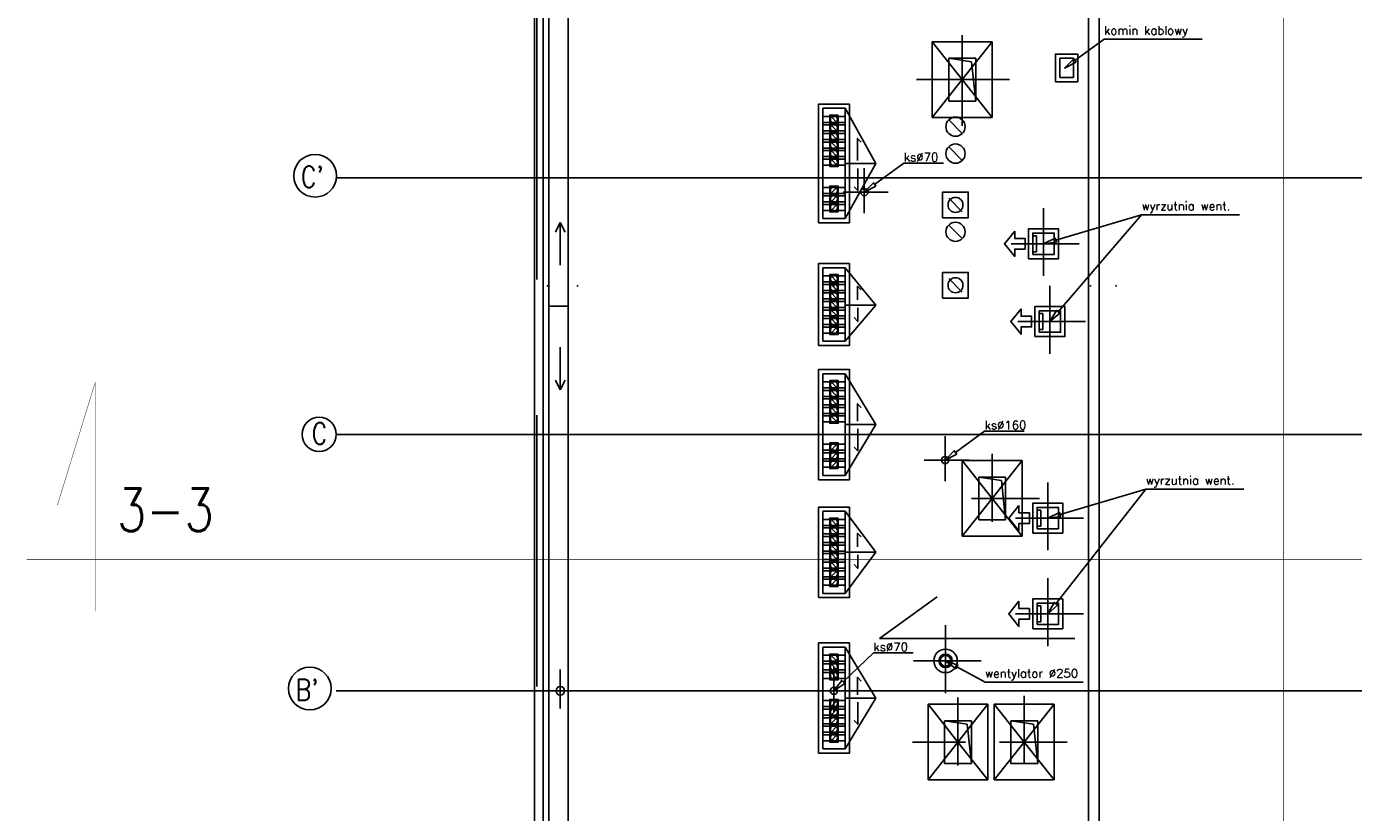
# Model space of a CAD drawing. Header units: centimetres. Extents: x -92429 to 178773, y 2337 to 428125.
# Tile 2 of 138: x 160790 to 163893, y 4773 to 6612. Entities that reach past the tile are written whole.
import ezdxf

# ---------------------------------------------------------------- set-up
doc = ezdxf.new("R2010")
doc.units = ezdxf.units.CM
doc.header["$LTSCALE"] = 50
for name, pattern in [('Dach_Ist$0$DASHDOT2', [12.7, 6.35, -3.175, 0, -3.175]), ('Dach_Ist$0$HIDDEN', [9.525, 6.35, -3.175]), ('Dach_Ist$0$HIDDEN2', [4.7625, 3.175, -1.5875])]:
    doc.linetypes.add(name, pattern=pattern)
for name, color, linetype in [('Dach_Ist$0$ARCH_INFO_OPISY_IST', 15, 'Continuous'), ('Dach_Ist$0$ARCH_INFO_OSIE_IST', 179, 'Dach_Ist$0$DASHDOT2'), ('Dach_Ist$0$ARCH_INFO_OSIE_OPISY_IST', 177, 'Continuous'), ('Dach_Ist$0$ARCH_NIEWIDOK_IST', 8, 'Dach_Ist$0$HIDDEN'), ('Dach_Ist$0$ARCH_OTWORY_KOO_WENTYLACJA_IST', 220, 'Continuous'), ('Dach_Ist$0$ARCH_POMOCNICZE_IST', 8, 'Dach_Ist$0$HIDDEN2'), ('Dach_Ist$0$ARCH_PRZEKROJOWE_IST', 12, 'Continuous'), ('Dach_Ist$0$ARCH_WIDOK_INNE_IST', 251, 'Continuous'), ('Dach_Ist$0$ARCH_WIDOK_IST', 251, 'Continuous')]:
    doc.layers.add(name, color=color, linetype=linetype)
doc.layers.add('Dach_Ist$0$RYSUNKOWE_NIEDRUK', color=6, linetype='Continuous', plot=False)
doc.styles.add('Dach_Ist$0$ROMANS-250-CM', font='romans.shx', dxfattribs={"width": 0.8, "height": 50})
doc.styles.add('Dach_Ist$0$ROMANS-50-CM', font='romans.shx', dxfattribs={"width": 0.8, "height": 10})
doc.styles.add('Dach_Ist$0$ROMANS-500-CM', font='romans.shx', dxfattribs={"width": 0.8, "height": 100})

msp = doc.modelspace()

# ---------------------------------------------------------------- linework, layer by layer
at = {"layer": 'Dach_Ist$0$ARCH_INFO_OPISY_IST', "color": 8}
for p, q in [((162038.3, 6153.5, 2170), (162026.7, 6131, 2170)), ((162038.3, 6053.5, 2170), (162038.3, 6153.5, 2170)), ((162038.3, 6153.5, 2170), (162049.9, 6131, 2170)), ((162038.3, 5861.7, 2170), (162038.3, 5761.7, 2170)), ((162038.3, 5761.7, 2170), (162026.7, 5784.2, 2170)), ((162038.3, 5761.7, 2170), (162049.9, 5784.2, 2170))]:
    msp.add_line(p, q, dxfattribs=at)
at = {"layer": 'Dach_Ist$0$ARCH_INFO_OPISY_IST', "color": 8, "ltscale": 0.5, "extrusion": (0.590557, -0.806996, 0)}
for points, elevation in [([(135593.3, 2170), (135677.8, 2170)], 91132.1), ([(135044, 2170), (135128.6, 2170)], 91089.4)]:
    msp.add_lwpolyline(points, dxfattribs=dict(at, elevation=elevation))
at = {"layer": 'Dach_Ist$0$ARCH_INFO_OPISY_IST', "color": 8, "ltscale": 0.5, "extrusion": (0, 1, 0)}
for points, elevation in [([(-163310.1, 2170), (-163539.3, 2170)], 6582.2), ([(-162841.7, 2170), (-162934.2, 2170)], 6292.3), ([(-163397.7, 2170), (-163626.9, 2170)], 6171.3), ([(-163397.7, 2170), (-163626.9, 2170)], 6171.3), ([(-163030.7, 2170), (-163123.2, 2170)], 5665.3), ([(-163407.7, 2170), (-163636.9, 2170)], 5529.3), ([(-163407.7, 2170), (-163636.9, 2170)], 5529.3), ([(-162770.7, 2170), (-162863.2, 2170)], 5146.2), ([(-163031.7, 2170), (-163260.9, 2170)], 5077.8)]:
    msp.add_lwpolyline(points, dxfattribs=dict(at, elevation=elevation))
at = {"layer": 'Dach_Ist$0$ARCH_INFO_OPISY_IST', "color": 8, "ltscale": 0.5, "elevation": 2170}
for points in [[(163244.9, 6528.2), (163217.7, 6514.5), (163239, 6536.3)], [(162776.4, 6238.3), (162749.3, 6224.6), (162770.5, 6246.4)], [(163198.5, 6107.3), (163168.3, 6103.6), (163195.6, 6116.9)], [(163206.6, 5941.1), (163183.3, 5921.6), (163199, 5947.6)], [(162965.4, 5611.3), (162938.3, 5597.6), (162959.5, 5619.4)], [(163208.5, 5465.3), (163178.3, 5461.6), (163205.6, 5474.9)], [(163200.8, 5258.1), (163178.3, 5237.6), (163192.9, 5264.3)], [(162963.3, 5109), (162939.3, 5127.6), (162968.1, 5117.8)], [(162703.4, 5074.8), (162678.3, 5057.6), (162696.5, 5082)]]:
    msp.add_lwpolyline(points, close=True, dxfattribs=at)
at = {"layer": 'Dach_Ist$0$ARCH_INFO_OPISY_IST', "color": 8, "elevation": 2170}
for points in [[(162733.5, 6298.7), (162733.5, 6350.2), (162741.9, 6341.5)], [(162734, 6279.5), (162734, 6228), (162725.6, 6236.7)], [(162733.5, 5972.7), (162733.5, 6004.2), (162741.9, 5995.5)], [(162734, 5953.5), (162734, 5922.1), (162725.6, 5930.8)], [(162733.5, 5688.3), (162733.5, 5729.2), (162741.9, 5720.5)], [(162734, 5670.8), (162734, 5619.2), (162725.6, 5627.9)], [(162733.5, 5394.7), (162733.5, 5426.2), (162741.9, 5417.5)], [(162734, 5375.5), (162734, 5344.1), (162725.6, 5352.8)], [(162733.5, 5048.3), (162733.5, 5089.2), (162741.9, 5080.5)], [(162734, 5030.8), (162734, 4979.2), (162725.6, 4987.9)]]:
    msp.add_lwpolyline(points, dxfattribs=at)
at = {"layer": 'Dach_Ist$0$ARCH_INFO_OPISY_IST', "color": 8, "ltscale": 0.5, "extrusion": (0.282714, -0.959204, 0)}
for points, elevation in [([(158267.3, 2170), (158476.5, 2170)], 40275.4), ([(158095.4, 2170), (158304.6, 2170)], 40894)]:
    msp.add_lwpolyline(points, dxfattribs=dict(at, elevation=elevation))
at = {"layer": 'Dach_Ist$0$ARCH_INFO_OPISY_IST', "color": 8, "ltscale": 0.5, "extrusion": (0.758511, -0.651661, 0), "elevation": 119917.3}
msp.add_lwpolyline([(110861.7, 2170), (111160.9, 2170)], dxfattribs=at)
at = {"layer": 'Dach_Ist$0$ARCH_INFO_OPISY_IST', "color": 8, "elevation": 2170}
for points in [[(163101, 6133.3), (163076.9, 6103.6), (163101, 6074), (163101, 6091.1), (163125.3, 6091.1), (163125.3, 6116.1), (163101, 6116.1), (163101, 6133.3)], [(163116, 5951.3), (163091.9, 5921.6), (163116, 5892), (163116, 5909.1), (163140.3, 5909.1), (163140.3, 5934.1), (163116, 5934.1), (163116, 5951.3)], [(163111, 5491.3), (163086.9, 5461.6), (163111, 5432), (163111, 5449.1), (163135.3, 5449.1), (163135.3, 5474.1), (163111, 5474.1), (163111, 5491.3)], [(163111, 5267.3), (163086.9, 5237.6), (163111, 5208), (163111, 5225.1), (163135.3, 5225.1), (163135.3, 5250.1), (163111, 5250.1), (163111, 5267.3)]]:
    msp.add_lwpolyline(points, close=True, dxfattribs=at)
at = {"layer": 'Dach_Ist$0$ARCH_INFO_OPISY_IST', "color": 8, "ltscale": 0.5, "elevation": 2170}
for points in [[(162962.5, 5615.3), (163030.7, 5665.3)], [(162965.7, 5113.4), (163031.7, 5077.8)]]:
    msp.add_lwpolyline(points, dxfattribs=at)
at = {"layer": 'Dach_Ist$0$ARCH_INFO_OPISY_IST', "color": 8, "ltscale": 0.5, "extrusion": (0.785889, -0.618367, 0), "elevation": 125001.3}
msp.add_lwpolyline([(105050.3, 2170), (105391.3, 2170)], dxfattribs=at)
at = {"layer": 'Dach_Ist$0$ARCH_INFO_OPISY_IST', "color": 8, "ltscale": 0.5, "extrusion": (-0.691965, 0.721931, 0), "elevation": -108916.5}
msp.add_lwpolyline([(-120972.1, 2170), (-121070.1, 2170)], dxfattribs=at)
at = {"layer": 'Dach_Ist$0$ARCH_INFO_OSIE_IST', "color": 8, "ltscale": 10}
for p, q in [((162008.3, 10767.6, 2170), (162008.3, 3032.2, 2170)), ((162078.3, 10767.6, 2170), (162078.3, 2914.8, 2170)), ((162678.3, 10767.6, 2170), (162678.3, 2914.8, 2170)), ((163278.3, 10767.6, 2170), (163278.3, 3061.1, 2170)), ((163338.3, 10767.6, 2170), (163338.3, 2914.8, 2170)), ((162978.3, 6591.8, 2170), (162978.3, 6379.7, 2170)), ((163088.9, 6487.6, 2170), (162871.6, 6487.6, 2170)), ((161514.3, 6257.6, 2170), (163419.7, 6257.6, 2170)), ((163419.7, 6257.6, 2170), (170738.3, 6257.6, 2170)), ((161514.3, 5657.6, 2170), (171041.3, 5657.6, 2170)), ((162038.3, 5015.9, 2170), (162038.3, 5107.7, 2170)), ((161514.3, 5057.6, 2170), (163419.6, 5057.6, 2170)), ((162094.3, 5057.6, 2170), (161988.9, 5057.6, 2170)), ((163419.6, 5057.6, 2170), (170738.3, 5057.6, 2170))]:
    msp.add_line(p, q, dxfattribs=at)
at = {"layer": 'Dach_Ist$0$ARCH_INFO_OSIE_OPISY_IST', "color": 8}
for centre, radius in [((161464.8, 6262.8, 2170), 50), ((161474.3, 5657.6, 2170), 40), ((161452.6, 5062.8, 2170), 50)]:
    msp.add_circle(centre, radius, dxfattribs=at)
at = {"layer": 'Dach_Ist$0$ARCH_NIEWIDOK_IST', "color": 8}
for p, q in [((163009.8, 6537.6, 2170), (162946.8, 6537.6, 2170)), ((162946.8, 6537.6, 2170), (162946.8, 6437.6, 2170)), ((163009.8, 6537.6, 2170), (163009.8, 6437.6, 2170)), ((163009.8, 6437.6, 2170), (162946.8, 6437.6, 2170)), ((163079.8, 5557.6, 2170), (163016.8, 5557.6, 2170)), ((163016.8, 5557.6, 2170), (163016.8, 5457.6, 2170)), ((163079.8, 5557.6, 2170), (163079.8, 5457.6, 2170)), ((163079.8, 5457.6, 2170), (163016.8, 5457.6, 2170)), ((162999.8, 4987.6, 2170), (162936.8, 4987.6, 2170)), ((162936.8, 4987.6, 2170), (162936.8, 4887.6, 2170)), ((162999.8, 4987.6, 2170), (162999.8, 4887.6, 2170)), ((163091.8, 4987.6, 2170), (163091.8, 4887.6, 2170)), ((163091.8, 4987.6, 2170), (163154.8, 4987.6, 2170)), ((163154.8, 4987.6, 2170), (163154.8, 4887.6, 2170)), ((162999.8, 4887.6, 2170), (162936.8, 4887.6, 2170)), ((163091.8, 4887.6, 2170), (163154.8, 4887.6, 2170))]:
    msp.add_line(p, q, dxfattribs=at)
at = {"layer": 'Dach_Ist$0$ARCH_NIEWIDOK_IST', "color": 8, "ltscale": 2, "elevation": 2170}
msp.add_lwpolyline([(161983.3, 3162.6), (161983.3, 3162.6), (161983.3, 7144.7), (161885.3, 7242.6), (161983.3, 7340.6), (161983.3, 7457.6)], dxfattribs=at)
at = {"layer": 'Dach_Ist$0$ARCH_NIEWIDOK_IST', "color": 8, "elevation": 2170}
for points in [[(163206.3, 6492.6), (163238.3, 6492.6), (163238.3, 6537.6), (163206.3, 6537.6)], [(162652.3, 6162.6), (162704.3, 6162.6), (162704.3, 6420.6), (162652.3, 6420.6)], [(163143.3, 6084.9), (163151.8, 6084.9), (163151.8, 6122.4), (163143.3, 6122.4)], [(162652.3, 5875.6), (162704.3, 5875.6), (162704.3, 6047.6), (162652.3, 6047.6)], [(163158.3, 5902.9), (163166.8, 5902.9), (163166.8, 5940.4), (163158.3, 5940.4)], [(162652.3, 5561.6), (162704.3, 5561.6), (162704.3, 5799.6), (162652.3, 5799.6)], [(162652.3, 5285.6), (162704.3, 5285.6), (162704.3, 5477.6), (162652.3, 5477.6)], [(163153.3, 5442.9), (163161.8, 5442.9), (163161.8, 5480.4), (163153.3, 5480.4)], [(163153.3, 5218.9), (163161.8, 5218.9), (163161.8, 5256.4), (163153.3, 5256.4)], [(162652.3, 4921.6), (162704.3, 4921.6), (162704.3, 5159.6), (162652.3, 5159.6)]]:
    msp.add_lwpolyline(points, close=True, dxfattribs=at)
for points in [[(162704.3, 6401.7), (162652.3, 6401.7)], [(162652.3, 6387.7), (162704.3, 6387.7)], [(162704.3, 6381.6), (162652.3, 6381.6)], [(162652.3, 6367.6), (162704.3, 6367.6)], [(162704.3, 6361.6), (162652.3, 6361.6)], [(162652.3, 6347.6), (162704.3, 6347.6)], [(162704.3, 6341.6), (162652.3, 6341.6)], [(162652.3, 6327.6), (162704.3, 6327.6)], [(162704.3, 6321.6), (162652.3, 6321.6)], [(162652.3, 6307.6), (162704.3, 6307.6)], [(162704.3, 6301.6), (162652.3, 6301.6)], [(162652.3, 6287.6), (162704.3, 6287.6)], [(162704.3, 6235.6), (162652.3, 6235.6)], [(162652.3, 6221.6), (162704.3, 6221.6)], [(162704.3, 6215.6), (162652.3, 6215.6)], [(162652.3, 6201.6), (162704.3, 6201.6)], [(162704.3, 6195.6), (162652.3, 6195.6)], [(162652.3, 6181.6), (162704.3, 6181.6)], [(162704.3, 6028.6), (162652.3, 6028.6)], [(162652.3, 6014.6), (162704.3, 6014.6)], [(162704.3, 6008.6), (162652.3, 6008.6)], [(162652.3, 5994.6), (162704.3, 5994.6)], [(162704.3, 5988.6), (162652.3, 5988.6)], [(162652.3, 5974.6), (162704.3, 5974.6)], [(162704.3, 5968.6), (162652.3, 5968.6)], [(162652.3, 5954.6), (162704.3, 5954.6)], [(162704.3, 5948.6), (162652.3, 5948.6)], [(162652.3, 5934.6), (162704.3, 5934.6)], [(162704.3, 5928.6), (162652.3, 5928.6)], [(162652.3, 5914.6), (162704.3, 5914.6)], [(162704.3, 5908.6), (162652.3, 5908.6)], [(162652.3, 5894.6), (162704.3, 5894.6)], [(162704.3, 5780.6), (162652.3, 5780.6)], [(162652.3, 5766.6), (162704.3, 5766.6)], [(162704.3, 5760.6), (162652.3, 5760.6)], [(162652.3, 5746.6), (162704.3, 5746.6)], [(162704.3, 5740.6), (162652.3, 5740.6)], [(162652.3, 5726.6), (162704.3, 5726.6)], [(162704.3, 5720.6), (162652.3, 5720.6)], [(162652.3, 5706.6), (162704.3, 5706.6)], [(162704.3, 5701.2), (162652.3, 5701.2)], [(162652.3, 5687.2), (162704.3, 5687.2)], [(162704.3, 5634.6), (162652.3, 5634.6)], [(162652.3, 5620.6), (162704.3, 5620.6)], [(162704.3, 5614.6), (162652.3, 5614.6)], [(162652.3, 5600.6), (162704.3, 5600.6)], [(162704.3, 5594.6), (162652.3, 5594.6)], [(162652.3, 5580.6), (162704.3, 5580.6)], [(162704.3, 5458.6), (162652.3, 5458.6)], [(162652.3, 5444.6), (162704.3, 5444.6)], [(162704.3, 5438.6), (162652.3, 5438.6)], [(162652.3, 5424.6), (162704.3, 5424.6)], [(162704.3, 5418.6), (162652.3, 5418.6)], [(162652.3, 5404.6), (162704.3, 5404.6)], [(162704.3, 5398.6), (162652.3, 5398.6)], [(162652.3, 5384.6), (162704.3, 5384.6)], [(162704.3, 5378.6), (162652.3, 5378.6)], [(162652.3, 5364.6), (162704.3, 5364.6)], [(162704.3, 5358.6), (162652.3, 5358.6)], [(162652.3, 5344.6), (162704.3, 5344.6)], [(162704.3, 5338.6), (162652.3, 5338.6)], [(162652.3, 5324.6), (162704.3, 5324.6)], [(162704.3, 5318.6), (162652.3, 5318.6)], [(162652.3, 5304.6), (162704.3, 5304.6)], [(162704.3, 5140.6), (162652.3, 5140.6)], [(162652.3, 5126.6), (162704.3, 5126.6)], [(162704.3, 5120.6), (162652.3, 5120.6)], [(162652.3, 5106.6), (162704.3, 5106.6)], [(162704.3, 5100.6), (162652.3, 5100.6)], [(162652.3, 5086.6), (162704.3, 5086.6)], [(162704.3, 5034.6), (162652.3, 5034.6)], [(162652.3, 5020.6), (162704.3, 5020.6)], [(162704.3, 5014.6), (162652.3, 5014.6)], [(162652.3, 5000.6), (162704.3, 5000.6)], [(162704.3, 4994.6), (162652.3, 4994.6)], [(162652.3, 4980.6), (162704.3, 4980.6)], [(162704.3, 4974.6), (162652.3, 4974.6)], [(162652.3, 4960.6), (162704.3, 4960.6)], [(162704.3, 4954.6), (162652.3, 4954.6)], [(162652.3, 4940.6), (162704.3, 4940.6)]]:
    msp.add_lwpolyline(points, dxfattribs=at)
at = {"layer": 'Dach_Ist$0$ARCH_OTWORY_KOO_WENTYLACJA_IST', "color": 8}
for p, q in [((162688.3, 6384.6, 2170), (162668.3, 6404.6, 2170)), ((162688.3, 6364.6, 2170), (162668.3, 6384.6, 2170)), ((162688.3, 6344.6, 2170), (162668.3, 6364.6, 2170)), ((162688.3, 6324.6, 2170), (162668.3, 6344.6, 2170)), ((162688.3, 6304.6, 2170), (162668.3, 6324.6, 2170)), ((162688.3, 6284.6, 2170), (162668.3, 6304.6, 2170)), ((162688.3, 6238.6, 2170), (162668.3, 6218.6, 2170)), ((162688.3, 6218.6, 2170), (162668.3, 6198.6, 2170)), ((162688.3, 6198.6, 2170), (162668.3, 6178.6, 2170)), ((162668.3, 6178.6, 2170), (162688.3, 6178.6, 2170)), ((162668.3, 6031.6, 2170), (162688.3, 6031.6, 2170)), ((162688.3, 6011.6, 2170), (162668.3, 6031.6, 2170)), ((162688.3, 5991.6, 2170), (162668.3, 6011.6, 2170)), ((162688.3, 5971.6, 2170), (162668.3, 5991.6, 2170)), ((162688.3, 5951.6, 2170), (162668.3, 5971.6, 2170)), ((162688.3, 5931.6, 2170), (162668.3, 5951.6, 2170)), ((162688.3, 5911.6, 2170), (162668.3, 5931.6, 2170)), ((162668.3, 5911.6, 2170), (162688.3, 5911.6, 2170)), ((162688.3, 5911.6, 2170), (162668.3, 5891.6, 2170)), ((162668.3, 5891.6, 2170), (162688.3, 5891.6, 2170)), ((162668.3, 5783.6, 2170), (162688.3, 5783.6, 2170)), ((162688.3, 5763.6, 2170), (162668.3, 5783.6, 2170)), ((162688.3, 5743.6, 2170), (162668.3, 5763.6, 2170)), ((162688.3, 5723.6, 2170), (162668.3, 5743.6, 2170)), ((162688.3, 5703.6, 2170), (162668.3, 5723.6, 2170)), ((162688.3, 5683.6, 2170), (162668.3, 5703.6, 2170)), ((162688.3, 5637.6, 2170), (162668.3, 5617.6, 2170)), ((162688.3, 5617.6, 2170), (162668.3, 5597.6, 2170)), ((162688.3, 5597.6, 2170), (162668.3, 5577.6, 2170)), ((162668.3, 5577.6, 2170), (162688.3, 5577.6, 2170)), ((162668.3, 5461.6, 2170), (162688.3, 5461.6, 2170)), ((162688.3, 5441.6, 2170), (162668.3, 5461.6, 2170)), ((162688.3, 5421.6, 2170), (162668.3, 5441.6, 2170)), ((162688.3, 5401.6, 2170), (162668.3, 5421.6, 2170)), ((162688.3, 5381.6, 2170), (162668.3, 5401.6, 2170)), ((162688.3, 5361.6, 2170), (162668.3, 5381.6, 2170)), ((162688.3, 5341.6, 2170), (162668.3, 5361.6, 2170)), ((162688.3, 5341.6, 2170), (162668.3, 5321.6, 2170)), ((162688.3, 5321.6, 2170), (162668.3, 5301.6, 2170)), ((162668.3, 5301.6, 2170), (162688.3, 5301.6, 2170)), ((162668.3, 5143.6, 2170), (162688.3, 5143.6, 2170)), ((162688.3, 5123.6, 2170), (162668.3, 5143.6, 2170)), ((162688.3, 5103.6, 2170), (162668.3, 5123.6, 2170)), ((162688.3, 5083.6, 2170), (162668.3, 5103.6, 2170)), ((162688.3, 5037.6, 2170), (162668.3, 5017.6, 2170)), ((162688.3, 5017.6, 2170), (162668.3, 4997.6, 2170)), ((162688.3, 4997.6, 2170), (162668.3, 4977.6, 2170)), ((162688.3, 4977.6, 2170), (162668.3, 4957.6, 2170)), ((162688.3, 4957.6, 2170), (162668.3, 4937.6, 2170)), ((162668.3, 4937.6, 2170), (162688.3, 4937.6, 2170))]:
    msp.add_line(p, q, dxfattribs=at)
at = {"layer": 'Dach_Ist$0$ARCH_OTWORY_KOO_WENTYLACJA_IST', "color": 8, "elevation": 2170}
for points in [[(162688.3, 6404.6), (162668.3, 6404.6), (162668.3, 6384.6), (162688.3, 6384.6)], [(162688.3, 6384.6), (162668.3, 6384.6), (162668.3, 6364.6), (162688.3, 6364.6)], [(162688.3, 6364.6), (162668.3, 6364.6), (162668.3, 6344.6), (162688.3, 6344.6)], [(162688.3, 6344.6), (162668.3, 6344.6), (162668.3, 6324.6), (162688.3, 6324.6)], [(162688.3, 6324.6), (162668.3, 6324.6), (162668.3, 6304.6), (162688.3, 6304.6)], [(162688.3, 6304.6), (162668.3, 6304.6), (162668.3, 6284.6), (162688.3, 6284.6)], [(162688.3, 6218.6), (162668.3, 6218.6), (162668.3, 6238.6), (162688.3, 6238.6)], [(162688.3, 6198.6), (162668.3, 6198.6), (162668.3, 6218.6), (162688.3, 6218.6)], [(162688.3, 6178.6), (162668.3, 6178.6), (162668.3, 6198.6), (162688.3, 6198.6)], [(162688.3, 6031.6), (162668.3, 6031.6), (162668.3, 6011.6), (162688.3, 6011.6)], [(162688.3, 6011.6), (162668.3, 6011.6), (162668.3, 5991.6), (162688.3, 5991.6)], [(162688.3, 5991.6), (162668.3, 5991.6), (162668.3, 5971.6), (162688.3, 5971.6)], [(162688.3, 5971.6), (162668.3, 5971.6), (162668.3, 5951.6), (162688.3, 5951.6)], [(162688.3, 5951.6), (162668.3, 5951.6), (162668.3, 5931.6), (162688.3, 5931.6)], [(162688.3, 5931.6), (162668.3, 5931.6), (162668.3, 5911.6), (162688.3, 5911.6)], [(162688.3, 5891.6), (162668.3, 5891.6), (162668.3, 5911.6), (162688.3, 5911.6)], [(162688.3, 5783.6), (162668.3, 5783.6), (162668.3, 5763.6), (162688.3, 5763.6)], [(162688.3, 5763.6), (162668.3, 5763.6), (162668.3, 5743.6), (162688.3, 5743.6)], [(162688.3, 5743.6), (162668.3, 5743.6), (162668.3, 5723.6), (162688.3, 5723.6)], [(162688.3, 5723.6), (162668.3, 5723.6), (162668.3, 5703.6), (162688.3, 5703.6)], [(162688.3, 5703.6), (162668.3, 5703.6), (162668.3, 5683.6), (162688.3, 5683.6)], [(162688.3, 5617.6), (162668.3, 5617.6), (162668.3, 5637.6), (162688.3, 5637.6)], [(162688.3, 5597.6), (162668.3, 5597.6), (162668.3, 5617.6), (162688.3, 5617.6)], [(162688.3, 5577.6), (162668.3, 5577.6), (162668.3, 5597.6), (162688.3, 5597.6)], [(162688.3, 5461.6), (162668.3, 5461.6), (162668.3, 5441.6), (162688.3, 5441.6)], [(162688.3, 5441.6), (162668.3, 5441.6), (162668.3, 5421.6), (162688.3, 5421.6)], [(162688.3, 5421.6), (162668.3, 5421.6), (162668.3, 5401.6), (162688.3, 5401.6)], [(162688.3, 5401.6), (162668.3, 5401.6), (162668.3, 5381.6), (162688.3, 5381.6)], [(162688.3, 5381.6), (162668.3, 5381.6), (162668.3, 5361.6), (162688.3, 5361.6)], [(162688.3, 5361.6), (162668.3, 5361.6), (162668.3, 5341.6), (162688.3, 5341.6)], [(162688.3, 5321.6), (162668.3, 5321.6), (162668.3, 5341.6), (162688.3, 5341.6)], [(162688.3, 5301.6), (162668.3, 5301.6), (162668.3, 5321.6), (162688.3, 5321.6)], [(162688.3, 5143.6), (162668.3, 5143.6), (162668.3, 5123.6), (162688.3, 5123.6)], [(162688.3, 5123.6), (162668.3, 5123.6), (162668.3, 5103.6), (162688.3, 5103.6)], [(162688.3, 5103.6), (162668.3, 5103.6), (162668.3, 5083.6), (162688.3, 5083.6)], [(162688.3, 5017.6), (162668.3, 5017.6), (162668.3, 5037.6), (162688.3, 5037.6)], [(162688.3, 4997.6), (162668.3, 4997.6), (162668.3, 5017.6), (162688.3, 5017.6)], [(162688.3, 4977.6), (162668.3, 4977.6), (162668.3, 4997.6), (162688.3, 4997.6)], [(162688.3, 4957.6), (162668.3, 4957.6), (162668.3, 4977.6), (162688.3, 4977.6)], [(162688.3, 4937.6), (162668.3, 4937.6), (162668.3, 4957.6), (162688.3, 4957.6)]]:
    msp.add_lwpolyline(points, close=True, dxfattribs=at)
at = {"layer": 'Dach_Ist$0$ARCH_OTWORY_KOO_WENTYLACJA_IST', "color": 8}
for centre, radius in [((162678.3, 6394.6, 2170), 8.5), ((162678.3, 6374.6, 2170), 8.5), ((162678.3, 6354.6, 2170), 8.5), ((162678.3, 6334.6, 2170), 8.5), ((162678.3, 6314.6, 2170), 8.5), ((162678.3, 6294.6, 2170), 8.5), ((162678.3, 6228.6, 2170), 8.5), ((162678.3, 6208.6, 2170), 8.5), ((162678.3, 6188.6, 2170), 8.5), ((162678.3, 6021.6, 2170), 8.5), ((162678.3, 6001.6, 2170), 8.5), ((162678.3, 5981.6, 2170), 8.5), ((162678.3, 5961.6, 2170), 8.5), ((162678.3, 5941.6, 2170), 8.5), ((162678.3, 5921.6, 2170), 8.5), ((162678.3, 5901.6, 2170), 8.5), ((162678.3, 5773.6, 2170), 8.5), ((162678.3, 5753.6, 2170), 8.5), ((162678.3, 5733.6, 2170), 8.5), ((162678.3, 5713.6, 2170), 8.5), ((162678.3, 5693.6, 2170), 8.5), ((162678.3, 5627.6, 2170), 8.5), ((162678.3, 5607.6, 2170), 8.5), ((162678.3, 5587.6, 2170), 8.5), ((162678.3, 5451.6, 2170), 8.5), ((162678.3, 5431.6, 2170), 8.5), ((162678.3, 5411.6, 2170), 8.5), ((162678.3, 5391.6, 2170), 8.5), ((162678.3, 5371.6, 2170), 8.5), ((162678.3, 5351.6, 2170), 8.5), ((162678.3, 5331.6, 2170), 8.5), ((162678.3, 5311.6, 2170), 8.5), ((162678.3, 5133.6, 2170), 8.5), ((162678.3, 5113.6, 2170), 8.5), ((162939.3, 5127.6, 2170), 15.8), ((162939.3, 5127.6, 2170), 12.5), ((162678.3, 5093.6, 2170), 8.5), ((162678.3, 5027.6, 2170), 8.5), ((162678.3, 5007.6, 2170), 8.5), ((162678.3, 4987.6, 2170), 8.5), ((162678.3, 4967.6, 2170), 8.5), ((162678.3, 4947.6, 2170), 8.5)]:
    msp.add_circle(centre, radius, dxfattribs=at)
at = {"layer": 'Dach_Ist$0$ARCH_POMOCNICZE_IST', "color": 8}
for p, q in [((162749.3, 6280.7, 2170), (162749.3, 6175.3, 2170)), ((162805.3, 6224.6, 2170), (162699.9, 6224.6, 2170)), ((163168.3, 6187.1, 2170), (163168.3, 6020.2, 2170)), ((163251.7, 6103.6, 2170), (163084.8, 6103.6, 2170)), ((163183.3, 6005.1, 2170), (163183.3, 5838.2, 2170)), ((163266.7, 5921.6, 2170), (163099.8, 5921.6, 2170)), ((162938.3, 5653.7, 2170), (162938.3, 5548.3, 2170)), ((162994.3, 5597.6, 2170), (162888.9, 5597.6, 2170)), ((163048.3, 5611.8, 2170), (163048.3, 5399.7, 2170)), ((163178.3, 5545.1, 2170), (163178.3, 5378.2, 2170)), ((163158.9, 5507.6, 2170), (162941.6, 5507.6, 2170)), ((163261.7, 5461.6, 2170), (163094.8, 5461.6, 2170)), ((163178.3, 5321.1, 2170), (163178.3, 5154.2, 2170)), ((163261.7, 5237.6, 2170), (163094.8, 5237.6, 2170)), ((162939.3, 5211.1, 2170), (162939.3, 5044.2, 2170)), ((163022.7, 5127.6, 2170), (162855.8, 5127.6, 2170)), ((162678.3, 5113.7, 2170), (162678.3, 5008.3, 2170)), ((162734.3, 5057.6, 2170), (162628.9, 5057.6, 2170)), ((162968.3, 5041.8, 2170), (162968.3, 4829.7, 2170)), ((163123.3, 5045.9, 2170), (163123.3, 4829.7, 2170)), ((163224, 4937.6, 2170), (162861.6, 4937.6, 2170))]:
    msp.add_line(p, q, dxfattribs=at)
at = {"layer": 'Dach_Ist$0$ARCH_PRZEKROJOWE_IST', "color": 8, "ltscale": 4}
for centre, radius in [((162962.5, 6377.6, 2170), 22.5), ((162962.5, 6314.6, 2170), 22.5), ((162749.3, 6224.6, 2170), 8.5), ((162962.5, 6194.6, 2170), 17.5), ((162962.5, 6131.6, 2170), 22.5), ((162962.5, 6006.6, 2170), 17.5), ((162938.3, 5597.6, 2170), 8.5), ((162678.3, 5057.6, 2170), 8.5)]:
    msp.add_circle(centre, radius, dxfattribs=at)
at = {"layer": 'Dach_Ist$0$ARCH_WIDOK_INNE_IST', "color": 8}
for p, q in [((162704.3, 6420.6, 2170), (162776.3, 6291.6, 2170)), ((162704.3, 6291.6, 2170), (162776.3, 6291.6, 2170)), ((162776.3, 6291.6, 2170), (162704.3, 6162.6, 2170)), ((162704.3, 6047.6, 2170), (162776.3, 5959.6, 2170)), ((162704.3, 5959.6, 2170), (162776.3, 5959.6, 2170)), ((162776.3, 5959.6, 2170), (162704.3, 5875.6, 2170)), ((162704.3, 5799.6, 2170), (162776.3, 5680.6, 2170)), ((162704.3, 5680.6, 2170), (162776.3, 5680.6, 2170)), ((162776.3, 5680.6, 2170), (162704.3, 5561.6, 2170)), ((162704.3, 5477.6, 2170), (162776.3, 5381.6, 2170)), ((162704.3, 5381.6, 2170), (162776.3, 5381.6, 2170)), ((162776.3, 5381.6, 2170), (162704.3, 5285.6, 2170)), ((162704.3, 5159.6, 2170), (162776.3, 5040.6, 2170)), ((162704.3, 5040.6, 2170), (162776.3, 5040.6, 2170)), ((162776.3, 5040.6, 2170), (162704.3, 4921.6, 2170))]:
    msp.add_line(p, q, dxfattribs=at)
at = {"layer": 'Dach_Ist$0$ARCH_WIDOK_INNE_IST', "color": 8, "elevation": 2170}
for points in [[(162908.3, 6576.1), (162978.3, 6487.6), (163048.3, 6576.1)], [(162908.3, 6399.1), (162978.3, 6487.6), (163048.3, 6399.1)], [(162978.3, 5596.1), (163048.3, 5507.6), (163118.3, 5596.1)], [(162978.3, 5419.1), (163048.3, 5507.6), (163118.3, 5419.1)], [(162898.3, 5026.1), (162968.3, 4937.6), (163038.3, 5026.1)], [(163053.3, 5026.1), (163123.3, 4937.6), (163193.3, 5026.1)], [(162898.3, 4849.1), (162968.3, 4937.6), (163038.3, 4849.1)], [(163053.3, 4849.1), (163123.3, 4937.6), (163193.3, 4849.1)]]:
    msp.add_lwpolyline(points, dxfattribs=at)
at = {"layer": 'Dach_Ist$0$ARCH_WIDOK_IST', "color": 8}
for p, q in [((162056.3, 10482.6, 2170), (162056.3, 3227.6, 2170)), ((163273.3, 6837.6, 2170), (163273.3, 3227.6, 2170)), ((163298.3, 6857.6, 2170), (163298.3, 3354.6, 2170)), ((162908.3, 6576.1, 2170), (162908.3, 6399.1, 2170)), ((163048.3, 6576.1, 2170), (162908.3, 6576.1, 2170)), ((163048.3, 6576.1, 2170), (163048.3, 6399.1, 2170)), ((162946.8, 6537.6, 2170), (163000, 6529.3, 2170)), ((163000, 6529.3, 2170), (163009.8, 6437.6, 2170)), ((162946.8, 6487.6, 2170), (162978.3, 6487.6, 2170)), ((163048.3, 6399.1, 2170), (162908.3, 6399.1, 2170)), ((162978.4, 6361.7, 2170), (162946.6, 6393.5, 2170)), ((162978.4, 6298.7, 2170), (162946.6, 6330.5, 2170)), ((162978.4, 6178.7, 2170), (162946.6, 6210.5, 2170)), ((162978.4, 6115.7, 2170), (162946.6, 6147.5, 2170)), ((162978.4, 5990.7, 2170), (162946.6, 6022.5, 2170)), ((162011.3, 5957.6, 2170), (162056.3, 5957.6, 2170)), ((162978.3, 5596.1, 2170), (162978.3, 5419.1, 2170)), ((163118.3, 5596.1, 2170), (162978.3, 5596.1, 2170)), ((163118.3, 5596.1, 2170), (163118.3, 5419.1, 2170)), ((163016.8, 5557.6, 2170), (163070, 5549.3, 2170)), ((163070, 5549.3, 2170), (163079.8, 5457.6, 2170)), ((163118.3, 5419.1, 2170), (162978.3, 5419.1, 2170)), ((162784.4, 5179.6, 2170), (162919.7, 5277.3, 2170)), ((163241.8, 5179.6, 2170), (162784.4, 5179.6, 2170)), ((162898.3, 5026.1, 2170), (162898.3, 4849.1, 2170)), ((163038.3, 5026.1, 2170), (162898.3, 5026.1, 2170)), ((163038.3, 5026.1, 2170), (163038.3, 4849.1, 2170)), ((163053.3, 5026.1, 2170), (163053.3, 4849.1, 2170)), ((163053.3, 5026.1, 2170), (163193.3, 5026.1, 2170)), ((163193.3, 5026.1, 2170), (163193.3, 4849.1, 2170)), ((162936.8, 4987.6, 2170), (162990, 4979.3, 2170)), ((162990, 4979.3, 2170), (162999.8, 4887.6, 2170)), ((163091.8, 4987.6, 2170), (163145, 4979.3, 2170)), ((163145, 4979.3, 2170), (163154.8, 4887.6, 2170)), ((163038.3, 4849.1, 2170), (162898.3, 4849.1, 2170)), ((163053.3, 4849.1, 2170), (163193.3, 4849.1, 2170))]:
    msp.add_line(p, q, dxfattribs=at)
at = {"layer": 'Dach_Ist$0$ARCH_WIDOK_IST', "color": 8, "elevation": 2170}
for points in [[(161978.3, 3157.6), (161978.3, 3157.6), (161978.3, 7142.6), (161878.3, 7242.6), (161978.3, 7342.6), (161978.3, 7457.6)], [(162903.3, 3227.6), (162903.3, 3177.6), (161998.3, 3177.6), (161998.3, 7150.9), (161906.6, 7242.6), (161998.3, 7334.3), (161998.3, 7457.6)], [(162666.3, 3227.6), (162011.3, 3227.6), (162011.3, 7156.3), (161924.9, 7242.6), (162011.3, 7329), (162011.3, 7457.6)]]:
    msp.add_lwpolyline(points, dxfattribs=at)
for points in [[(163196.3, 6482.6), (163248.3, 6482.6), (163248.3, 6547.6), (163196.3, 6547.6)], [(162642.3, 6152.6), (162714.3, 6152.6), (162714.3, 6430.6), (162642.3, 6430.6)], [(162932.5, 6164.6), (162992.5, 6164.6), (162992.5, 6224.6), (162932.5, 6224.6)], [(163133.3, 6068.6), (163203.3, 6068.6), (163203.3, 6138.6), (163133.3, 6138.6)], [(163143.3, 6078.6), (163193.3, 6078.6), (163193.3, 6128.6), (163143.3, 6128.6)], [(162642.3, 5865.6), (162714.3, 5865.6), (162714.3, 6057.6), (162642.3, 6057.6)], [(162932.5, 5976.6), (162992.5, 5976.6), (162992.5, 6036.6), (162932.5, 6036.6)], [(163148.3, 5886.6), (163218.3, 5886.6), (163218.3, 5956.6), (163148.3, 5956.6)], [(163158.3, 5896.6), (163208.3, 5896.6), (163208.3, 5946.6), (163158.3, 5946.6)], [(162642.3, 5551.6), (162714.3, 5551.6), (162714.3, 5809.6), (162642.3, 5809.6)], [(163143.3, 5426.6), (163213.3, 5426.6), (163213.3, 5496.6), (163143.3, 5496.6)], [(162642.3, 5275.6), (162714.3, 5275.6), (162714.3, 5487.6), (162642.3, 5487.6)], [(163153.3, 5436.6), (163203.3, 5436.6), (163203.3, 5486.6), (163153.3, 5486.6)], [(163143.3, 5202.6), (163213.3, 5202.6), (163213.3, 5272.6), (163143.3, 5272.6)], [(163153.3, 5212.6), (163203.3, 5212.6), (163203.3, 5262.6), (163153.3, 5262.6)], [(162642.3, 4911.6), (162714.3, 4911.6), (162714.3, 5169.6), (162642.3, 5169.6)]]:
    msp.add_lwpolyline(points, close=True, dxfattribs=at)
at = {"layer": 'Dach_Ist$0$ARCH_WIDOK_IST', "color": 8}
for centre, radius in [((162939.3, 5127.6, 2170), 27.5), ((162038.3, 5057.6, 2170), 10)]:
    msp.add_circle(centre, radius, dxfattribs=at)
at = {"layer": 'Dach_Ist$0$RYSUNKOWE_NIEDRUK', "color": 8, "const_width": 1, "elevation": 2170}
for points in [[(163601.4, 11388.1), (163412.5, 11299.8), (163849.8, 11299.8), (163729.3, 11299.8), (163729.3, 11459.9), (163729.3, 2337.2), (163729.3, 2436.2), (163813.1, 2436.2), (163404.4, 2436.2), (163631, 2367.3)], [(160862.3, 5492.4), (160950.6, 5779.4), (160950.6, 5243.9), (160950.6, 5364.4), (160790.5, 5364.4), (171421, 5364.4), (171322.1, 5364.4), (171322.1, 5280.6), (171322.1, 5689.3), (171391, 5462.8)]]:
    msp.add_lwpolyline(points, dxfattribs=at)

# ---------------------------------------------------------------- texts
at = {"layer": 'Dach_Ist$0$ARCH_INFO_OPISY_IST', "color": 8, "char_height": 20, "width": 343.592, "attachment_point": 7, "style": 'Dach_Ist$0$ROMANS-50-CM'}
for s, insert in [('{\\W1;komin kablowy}', (163310.1, 6586.2, 2170)), ('{\\W1;ks%%C70}', (162841.7, 6296.3, 2170)), ('{\\W1;wyrzutnia went.}', (163397.7, 6175.3, 2170)), ('{\\W1;ks%%C160}', (163030.7, 5669.3, 2170)), ('{\\W1;wyrzutnia went.}', (163407.7, 5533.3, 2170)), ('{\\W1;ks%%C70}', (162770.7, 5150.2, 2170)), ('{\\W1;wentylator %%C250}', (163031.7, 5081.8, 2170))]:
    msp.add_mtext(s, dxfattribs=dict(at, insert=insert))
at = {"layer": 'Dach_Ist$0$ARCH_INFO_OSIE_OPISY_IST', "color": 8, "style": 'Dach_Ist$0$ROMANS-250-CM', "width": 0.8}
for s, p in [("C'", (161431.7, 6235, 2170)), ('C', (161456.8, 5634.4, 2170)), ("B'", (161419.5, 5035, 2170))]:
    msp.add_text(s, height=50, dxfattribs=at).set_placement(p)
at = {"layer": 'Dach_Ist$0$RYSUNKOWE_NIEDRUK', "color": 8, "insert": (161001.6, 5531.1, 2170), "char_height": 100, "width": 765.579, "attachment_point": 1, "style": 'Dach_Ist$0$ROMANS-500-CM'}
msp.add_mtext('3-3', dxfattribs=at)

doc.saveas('drawing.dxf')
